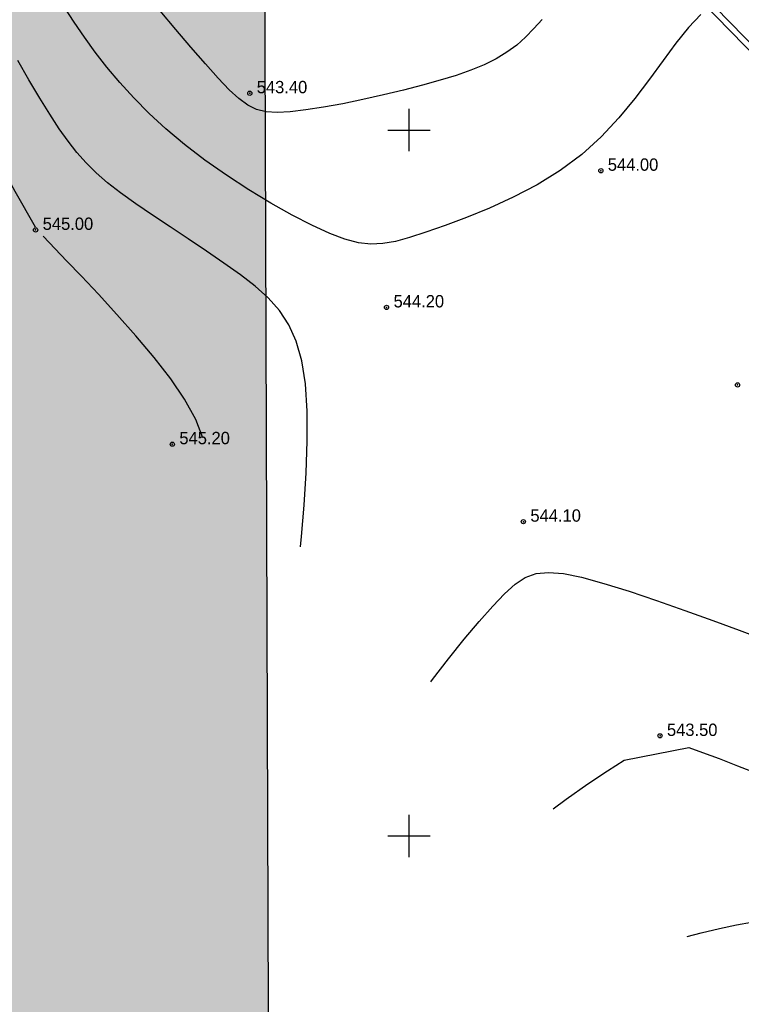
# Model space of a CAD drawing. Extents: x 0 to 362422, y 0 to 4201735.
# Tile 243 of 256: x 360122 to 360174, y 4200438 to 4200508. Entities that reach past the tile are written whole.
import ezdxf

# ---------------------------------------------------------------- set-up
doc = ezdxf.new("R2010")
doc.units = 0
doc.header["$LTSCALE"] = 0.5
doc.header["$MEASUREMENT"] = 0
doc.header["$PDMODE"] = 32
doc.header["$PDSIZE"] = 0.3
doc.linetypes.add('CONTI', pattern=[0])
for name, color, linetype in [('(004) Точки рельефа', 7, 'Continuous'), ('(040) Ограда', 7, 'Continuous'), ('GORIZDEFAULT', 32, 'CONTI'), ('PI_TTDEFAULT', 5, 'CONTI'), ('SETKR', 2, 'CONTI')]:
    doc.layers.add(name, color=color, linetype=linetype)
doc.layers.add('(032) Горизонтали утолщенные', color=32, linetype='Continuous', lineweight=30)
doc.layers.add('.', color=7, linetype='Continuous', lineweight=15)
doc.styles.add('D-431', font='txt')
doc.linetypes.add('ОГРАДА_ГЛИН', pattern='A,4,["|",Standard,S=0.8,R=0,X=0,Y=-0.8],0.5,["|",Standard,S=0.8,R=0,X=0,Y=-0.8],3.5', length=8)

# ---------------------------------------------------------------- blocks, each defined once
blk = doc.blocks.new('BL_333')
at = {"color": 0}
for p, q in [((0, -1.5), (0, 1.5)), ((-1.5, 0), (1.5, 0))]:
    blk.add_line(p, q, dxfattribs=at)
blk = doc.blocks.new('gergrgrre')
at = {"layer": '(032) Горизонтали утолщенные', "color": 32}
for points in [[(360170.67, 4200508.19, 544), (360169.79, 4200507.27, 544), (360168.9, 4200506.17, 544), (360167.99, 4200504.94, 544), (360167.02, 4200503.62, 544), (360165.99, 4200502.24, 544), (360164.86, 4200500.86, 544), (360163.61, 4200499.52, 544), (360162.23, 4200498.27, 544), (360160.7, 4200497.13, 544), (360159.07, 4200496.13, 544), (360157.38, 4200495.24, 544), (360155.69, 4200494.47, 544), (360154.07, 4200493.8, 544), (360152.55, 4200493.24, 544), (360151.19, 4200492.77, 544), (360150.04, 4200492.39, 544), (360149.04, 4200492.12, 544), (360148.14, 4200491.96, 544), (360147.28, 4200491.92, 544), (360146.41, 4200492.02, 544), (360145.46, 4200492.27, 544), (360144.38, 4200492.68, 544), (360143.11, 4200493.26, 544), (360141.71, 4200493.98, 544), (360140.2, 4200494.83, 544), (360138.64, 4200495.78, 544), (360137.07, 4200496.8, 544), (360135.54, 4200497.88, 544), (360134.1, 4200498.98, 544), (360132.78, 4200500.08, 544), (360131.59, 4200501.18, 544), (360130.5, 4200502.28, 544), (360129.51, 4200503.38, 544), (360128.6, 4200504.46, 544), (360127.77, 4200505.53, 544), (360127.01, 4200506.59, 544), (360126.29, 4200507.64, 544), (360125.62, 4200508.66, 544)], [(360151.531, 4200460.914, 544), (360151.66, 4200461.09, 544), (360152.79, 4200462.54, 544), (360153.91, 4200463.93, 544), (360154.97, 4200465.19, 544), (360155.93, 4200466.28, 544), (360156.76, 4200467.16, 544), (360157.51, 4200467.83, 544), (360158.23, 4200468.3, 544), (360159, 4200468.58, 544), (360159.88, 4200468.67, 544), (360160.93, 4200468.58, 544), (360162.22, 4200468.32, 544), (360163.8, 4200467.89, 544), (360165.59, 4200467.33, 544), (360167.53, 4200466.68, 544), (360169.53, 4200465.98, 544), (360171.51, 4200465.26, 544), (360173.38, 4200464.57, 544), (360175.07, 4200463.93, 544)]]:
    blk.add_polyline3d(points, dxfattribs=at)
at = {"layer": '(040) Ограда', "linetype": 'ОГРАДА_ГЛИН', "flags": 128}
blk.add_lwpolyline([(360140.403, 4200540.738), (360188.33, 4200491.65), (360223.715, 4200455.409), (360264.851, 4200409.871)], dxfattribs=at)
at = {"layer": '(040) Ограда', "flags": 128}
blk.add_lwpolyline([(360140.116, 4200540.458), (360188.044, 4200491.371), (360223.423, 4200455.135), (360264.554, 4200409.603)], dxfattribs=at)
at = {"layer": 'GORIZDEFAULT', "color": 32}
for points in [[(360159.43, 4200507.84, 543.5), (360158.84, 4200507.19, 543.5), (360158.25, 4200506.58, 543.5), (360157.62, 4200506.01, 543.5), (360156.93, 4200505.51, 543.5), (360156.16, 4200505.05, 543.5), (360155.31, 4200504.63, 543.5), (360154.37, 4200504.24, 543.5), (360153.34, 4200503.88, 543.5), (360152.2, 4200503.53, 543.5), (360150.95, 4200503.18, 543.5), (360149.6, 4200502.83, 543.5), (360148.18, 4200502.49, 543.5), (360146.73, 4200502.16, 543.5), (360145.3, 4200501.87, 543.5), (360143.94, 4200501.62, 543.5), (360142.68, 4200501.43, 543.5), (360141.58, 4200501.3, 543.5), (360140.65, 4200501.25, 543.5), (360139.88, 4200501.3, 543.5), (360139.2, 4200501.47, 543.5), (360138.57, 4200501.77, 543.5), (360137.94, 4200502.23, 543.5), (360137.26, 4200502.86, 543.5), (360136.48, 4200503.68, 543.5), (360135.57, 4200504.69, 543.5), (360134.55, 4200505.87, 543.5), (360133.47, 4200507.13, 543.5), (360132.38, 4200508.44, 543.5)], [(360142.299, 4200470.49, 544.5), (360142.37, 4200471.22, 544.5), (360142.56, 4200473.43, 544.5), (360142.71, 4200475.71, 544.5), (360142.79, 4200477.96, 544.5), (360142.79, 4200480.09, 544.5), (360142.67, 4200482.02, 544.5), (360142.41, 4200483.65, 544.5), (360142.01, 4200485.04, 544.5), (360141.48, 4200486.21, 544.5), (360140.82, 4200487.22, 544.5), (360140.02, 4200488.11, 544.5), (360139.1, 4200488.94, 544.5), (360138.06, 4200489.75, 544.5), (360136.89, 4200490.58, 544.5), (360135.65, 4200491.43, 544.5), (360134.36, 4200492.29, 544.5), (360133.07, 4200493.14, 544.5), (360131.82, 4200493.98, 544.5), (360130.64, 4200494.78, 544.5), (360129.57, 4200495.55, 544.5), (360128.64, 4200496.27, 544.5), (360127.84, 4200496.97, 544.5), (360127.13, 4200497.67, 544.5), (360126.47, 4200498.41, 544.5), (360125.85, 4200499.21, 544.5), (360125.22, 4200500.1, 544.5), (360124.56, 4200501.12, 544.5), (360123.84, 4200502.27, 544.5), (360123.07, 4200503.55, 544.5), (360122.28, 4200504.93, 544.5)], [(360123.55, 4200493.12, 545), (360122.11, 4200495.64, 545), (360121.43, 4200496.85, 545), (360120.61, 4200498.3, 545), (360119.69, 4200499.96, 545), (360118.7, 4200501.76, 545), (360117.68, 4200503.68, 545), (360116.66, 4200505.66, 545), (360115.66, 4200507.66, 545)], [(360135.4, 4200478.19, 545), (360134.9, 4200479.51, 545), (360134.1, 4200480.95, 545), (360133.12, 4200482.37, 545), (360131.94, 4200483.88, 545), (360130.65, 4200485.43, 545), (360129.31, 4200486.94, 545), (360128, 4200488.37, 545), (360126.79, 4200489.65, 545), (360125.77, 4200490.72, 545), (360124.09, 4200492.49, 545)], [(360160.204, 4200451.918, 543.5), (360161.12, 4200452.6, 543.5), (360162.66, 4200453.68, 543.5), (360164.05, 4200454.61, 543.5), (360165.24, 4200455.37, 543.5), (360169.81, 4200456.27, 543.5), (360170.78, 4200455.91, 543.5), (360171.95, 4200455.48, 543.5), (360173.26, 4200454.97, 543.5), (360174.67, 4200454.41, 543.5)], [(360169.702, 4200442.864, 543), (360170.68, 4200443.13, 543), (360171.99, 4200443.44, 543), (360173.19, 4200443.7, 543), (360174.25, 4200443.9, 543)]]:
    blk.add_polyline3d(points, dxfattribs=at)
at = {"layer": 'PI_TTDEFAULT', "color": 5}
for p in [(360138.72, 4200502.61, 543.4), (360163.58, 4200497.12, 544), (360123.55, 4200492.93, 545), (360148.4, 4200487.44, 544.2), (360173.26, 4200481.95, 544.4), (360133.23, 4200477.75, 545.2), (360158.09, 4200472.26, 544.1), (360167.77, 4200457.09, 543.5)]:
    blk.add_point(p, dxfattribs=at)
at = {"layer": 'SETKR', "color": 92}
for p in [(360150, 4200500), (360150, 4200450)]:
    blk.add_blockref('BL_333', p, dxfattribs=at)
at = {"layer": '(004) Точки рельефа', "style": 'D-431'}
for s, p in [('543.40', (360139.21, 4200502.61)), ('544.00', (360164.07, 4200497.12)), ('545.00', (360124.05, 4200492.93)), ('544.20', (360148.9, 4200487.44)), ('545.20', (360133.73, 4200477.75)), ('544.10', (360158.59, 4200472.26)), ('543.50', (360168.26, 4200457.08))]:
    blk.add_text(s, height=0.875, dxfattribs=at).set_placement(p)

msp = doc.modelspace()

# ---------------------------------------------------------------- hatches: boundary and pattern name
at = {"layer": '.', "ltscale": 0.149071}
h = msp.add_hatch(color=256, dxfattribs=at)
h.dxf.hatch_style = 1
h.set_gradient(color1=(255, 255, 255), tint=1)
h.paths.add_polyline_path([(359890.241, 4200063.476), (362234.445, 4200063.476), (362234.349, 4201313.892), (359890.241, 4201328.891)], flags=17)
h.paths.add_polyline_path([(359890.241, 4200063.476), (362234.445, 4200063.476), (362234.445, 4201313.891), (359890.241, 4201328.891)], flags=17)
h = msp.add_hatch(color=256, dxfattribs=at)
h.dxf.hatch_style = 1
h.set_gradient(color1=(255, 255, 255), tint=1)
h.paths.add_polyline_path([(359936.675, 4200560.552), (360139.585, 4200560.552), (360140.167, 4200396.692), (359937.258, 4200396.692)])

# ---------------------------------------------------------------- linework, layer by layer
at = {"color": 7, "ltscale": 0.149071, "true_color": 0xffffff}
msp.add_lwpolyline([(359936.675, 4200560.552), (360139.585, 4200560.552), (360140.167, 4200396.692), (359937.258, 4200396.692)], close=True, dxfattribs=at)

# ---------------------------------------------------------------- block references
at = {"linetype": 'Continuous'}
msp.add_blockref('gergrgrre', (0, 0), dxfattribs=at)

doc.saveas('drawing.dxf')
